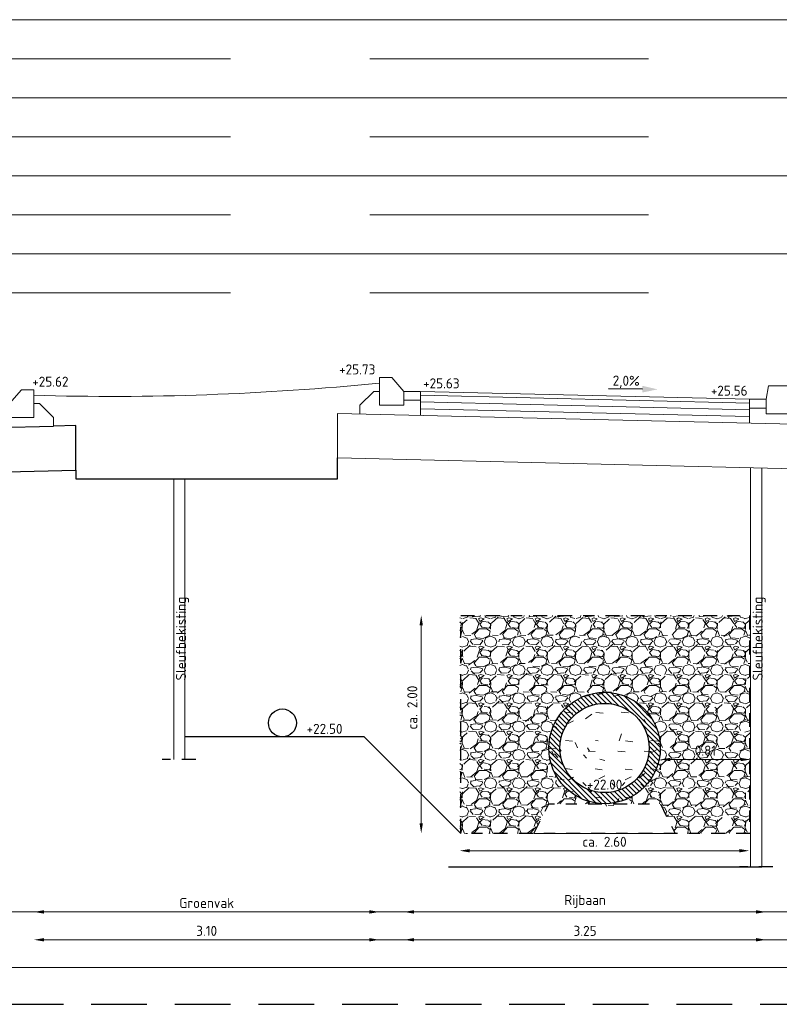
# Model space of a CAD drawing. Header units: metres. Extents: x 196651 to 397723, y 354703 to 710691.
# Tile 250 of 256: x 198853 to 198860, y 355367 to 355376. Entities that reach past the tile are written whole.
import ezdxf
from ezdxf.enums import TextEntityAlignment as Align

# ---------------------------------------------------------------- set-up
doc = ezdxf.new("R2010")
doc.units = ezdxf.units.M
doc.header["$MEASUREMENT"] = 0
for name, pattern in [('BORDER4', [0.4375, 0.125, -0.0625, 0.125, -0.0625, 0, -0.0625]), ('DASHDOT2', [0.5, 0.25, -0.125, 0, -0.125]), ('DASHED', [0.75, 0.5, -0.25]), ('DASHED2', [0.375, 0.25, -0.125])]:
    doc.linetypes.add(name, pattern=pattern)
for name, color, linetype in [('DET___HATCH_RIOOLBUIS', 7, 'Continuous'), ('X-XX-NIEUW-DETAIL-G', 1, 'Continuous'), ('X-XX-NIEUW-DETAIL-M', 7, 'Continuous'), ('X-XX-NIEUW-DETAIL-S', 1, 'Continuous'), ('X-XX-NIEUW-DETAIL-T', 3, 'Continuous')]:
    doc.layers.add(name, color=color, linetype=linetype)
for name, color, linetype, lineweight in [('X-XX-AL-AANPIJLING-M', 7, 'Continuous', 18), ('X-XX-NIEUW-DETAIL-A', 251, 'Continuous', 0), ('X-XX-XX-DETAIL1-G', 1, 'Continuous', 18)]:
    doc.layers.add(name, color=color, linetype=linetype, lineweight=lineweight)
doc.layers.add('X-XX-AL-DETAIL-AFSTANDSLIJNEN-G', color=2, linetype='Continuous', lineweight=5, plot=False)
doc.layers.add('X-XX-AL-HULPLIJNEN', color=4, linetype='Continuous', lineweight=25, plot=False)
doc.styles.add('NLCS-ISO', font='NLCS-ISO.ttf')
doc.styles.add('NLCS-ISO-T18', font='NLCS-ISO.ttf')
doc.dimstyles.new('Jens 1_50 - standaard', dxfattribs={"dimscale": 0.05, "dimtxt": 1.8, "dimasz": 1.8, "dimexe": 2, "dimexo": 2, "dimgap": 0.7, "dimtad": 1, "dimzin": 0, "dimdsep": 46, "dimtxsty": 'NLCS-ISO', "dimcen": 2.5, "dimdle": 2, "dimse1": 1, "dimse2": 1, "dimclrd": 256, "dimclre": 256, "dimclrt": 256, "dimadec": 1, "dimazin": 0, "dimtfac": 1, "dimtdec": 3, "dimtofl": 0, "dimtmove": 1, "dimatfit": 0, "dimfxl": 2, "dimfxlon": 1, "dimtfillclr": 254, "dimtolj": 1, "dimtzin": 0, "dimlwd": 18, "dimlwe": 18, "dimarcsym": 0})

# ---------------------------------------------------------------- blocks, each defined once
blk = doc.blocks.new('*U176')
at = {"layer": 'DET___HATCH_RIOOLBUIS'}
h = blk.add_hatch(dxfattribs=at)
h.set_pattern_fill('ANSI31', color=256, scale=0.01, angle=90, style=0)
h.set_pattern_definition([(135, (-0.5, -0.09999999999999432), (-0.02245064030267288, -0.02245064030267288), [])])
edge = h.paths.add_edge_path()
edge.add_arc((0, 0.4000000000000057), 0.5, 0, 360)
edge = h.paths.add_edge_path(flags=16)
edge.add_arc((0, 0.4000000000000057), 0.4, 0, 360)
for radius in [0.5, 0.4]:
    blk.add_circle((0, 0.4000000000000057), radius)
blk = doc.blocks.new('*D1669')
at = {"layer": 'Defpoints', "color": 0, "transparency": 16777216}
for p in [(198856.8190639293, 355370.4590319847), (198856.4740616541, 355368.5025676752), (198856.8290639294, 355368.5025676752)]:
    blk.add_point(p, dxfattribs=at)
at = {"layer": 'X-XX-AL-AANPIJLING-M', "linetype": 'Continuous', "lineweight": 18, "transparency": 16777216}
blk.add_line((198856.4740616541, 355370.3690319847), (198856.4740616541, 355368.5925676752), dxfattribs=at)
at = {"layer": 'X-XX-AL-AANPIJLING-M', "transparency": 16777216}
for points in [[(198856.4590616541, 355370.3690319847), (198856.4890616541, 355370.3690319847), (198856.4740616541, 355370.4590319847)], [(198856.4590616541, 355368.5925676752), (198856.4890616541, 355368.5925676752), (198856.4740616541, 355368.5025676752)]]:
    blk.add_solid(points, dxfattribs=at)
at = {"layer": 'X-XX-AL-AANPIJLING-M', "transparency": 16777216, "insert": (198856.3940275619, 355369.6322629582), "char_height": 0.09000000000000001, "attachment_point": 5, "rotation": 90, "style": 'NLCS-ISO'}
blk.add_mtext('\\A1;ca. 2.00', dxfattribs=at)
blk = doc.blocks.new('*D1670')
at = {"layer": 'Defpoints', "color": 0, "transparency": 16777216}
for p in [(198856.8190639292, 355368.5025676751), (198859.4190639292, 355368.5025676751), (198859.4190639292, 355368.3474735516)]:
    blk.add_point(p, dxfattribs=at)
at = {"layer": 'X-XX-AL-AANPIJLING-M', "linetype": 'Continuous', "lineweight": 18, "transparency": 16777216}
blk.add_line((198856.9090639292, 355368.3474735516), (198859.3290639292, 355368.3474735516), dxfattribs=at)
at = {"layer": 'X-XX-AL-AANPIJLING-M', "transparency": 16777216}
for points in [[(198856.9090639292, 355368.3624735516), (198856.9090639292, 355368.3324735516), (198856.8190639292, 355368.3474735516)], [(198859.3290639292, 355368.3624735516), (198859.3290639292, 355368.3324735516), (198859.4190639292, 355368.3474735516)]]:
    blk.add_solid(points, dxfattribs=at)
at = {"layer": 'X-XX-AL-AANPIJLING-M', "transparency": 16777216, "insert": (198858.1190639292, 355368.4275076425), "char_height": 0.09000000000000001, "attachment_point": 5, "style": 'NLCS-ISO'}
blk.add_mtext('\\A1;ca. 2.60', dxfattribs=at)
blk = doc.blocks.new('*D1671')
at = {"layer": 'Defpoints', "color": 0, "transparency": 16777216}
for p in [(198858.6190639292, 355369.2692343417), (198859.4290639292, 355369.2692343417), (198859.4290639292, 355369.1657890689)]:
    blk.add_point(p, dxfattribs=at)
at = {"layer": 'X-XX-AL-AANPIJLING-M', "linetype": 'Continuous', "lineweight": 18, "transparency": 16777216}
blk.add_line((198858.7090639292, 355369.1657890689), (198859.3390639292, 355369.1657890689), dxfattribs=at)
at = {"layer": 'X-XX-AL-AANPIJLING-M', "transparency": 16777216}
for points in [[(198858.7090639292, 355369.1807890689), (198858.7090639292, 355369.1507890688), (198858.6190639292, 355369.1657890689)], [(198859.3390639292, 355369.1807890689), (198859.3390639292, 355369.1507890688), (198859.4290639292, 355369.1657890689)]]:
    blk.add_solid(points, dxfattribs=at)
at = {"layer": 'X-XX-AL-AANPIJLING-M', "transparency": 16777216, "insert": (198859.0240639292, 355369.2457890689), "char_height": 0.09000000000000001, "attachment_point": 5, "style": 'NLCS-ISO'}
blk.add_mtext('\\A1;0.81', dxfattribs=at)
blk = doc.blocks.new('*U223')
blk.add_circle((0, 0.125), 0.125)
blk = doc.blocks.new('*U180')
blk.add_hatch(color=5).paths.add_polyline_path([(0.1512017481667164, 0.03224956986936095), (0.1524015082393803, 0.09223757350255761), (0.2894138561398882, 0.05949132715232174)])
at = {"color": 5, "flags": 128}
blk.add_lwpolyline([(0.1518016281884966, 0.06224357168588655), (-0.1534215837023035, 0.06834803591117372)], dxfattribs=at)
at = {"insert": (0.008332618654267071, 0.1843906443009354), "char_height": 0.09, "width": 1.310814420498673, "attachment_point": 2, "rotation": 358.85423716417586, "style": 'NLCS-ISO-T18'}
blk.add_mtext('2,0%', dxfattribs=at)
blk = doc.blocks.new('*D1676')
at = {"layer": 'Defpoints', "color": 0, "transparency": 16777216}
for p in [(198856.0990639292, 355372.1942343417), (198852.9990639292, 355372.0842343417), (198856.0990639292, 355367.5483562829)]:
    blk.add_point(p, dxfattribs=at)
at = {"layer": 'X-XX-AL-AANPIJLING-M', "linetype": 'Continuous', "lineweight": 18, "transparency": 16777216}
blk.add_line((198853.0890639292, 355367.5483562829), (198856.0090639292, 355367.5483562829), dxfattribs=at)
at = {"layer": 'X-XX-AL-AANPIJLING-M', "transparency": 16777216}
for points in [[(198853.0890639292, 355367.5633562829), (198853.0890639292, 355367.5333562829), (198852.9990639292, 355367.5483562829)], [(198856.0090639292, 355367.5633562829), (198856.0090639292, 355367.5333562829), (198856.0990639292, 355367.5483562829)]]:
    blk.add_solid(points, dxfattribs=at)
at = {"layer": 'X-XX-AL-AANPIJLING-M', "transparency": 16777216, "insert": (198854.5490639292, 355367.6283562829), "char_height": 0.09000000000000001, "attachment_point": 5, "style": 'NLCS-ISO'}
blk.add_mtext('\\A1;3.10', dxfattribs=at)
blk = doc.blocks.new('*D1677')
at = {"layer": 'Defpoints', "color": 0, "transparency": 16777216}
for p in [(198856.3190639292, 355372.0692343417), (198859.5690639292, 355371.9992343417), (198859.5690639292, 355367.5483562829)]:
    blk.add_point(p, dxfattribs=at)
at = {"layer": 'X-XX-AL-AANPIJLING-M', "linetype": 'Continuous', "lineweight": 18, "transparency": 16777216}
blk.add_line((198856.4090639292, 355367.5483562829), (198859.4790639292, 355367.5483562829), dxfattribs=at)
at = {"layer": 'X-XX-AL-AANPIJLING-M', "transparency": 16777216}
for points in [[(198856.4090639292, 355367.5633562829), (198856.4090639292, 355367.5333562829), (198856.3190639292, 355367.5483562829)], [(198859.4790639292, 355367.5633562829), (198859.4790639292, 355367.5333562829), (198859.5690639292, 355367.5483562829)]]:
    blk.add_solid(points, dxfattribs=at)
at = {"layer": 'X-XX-AL-AANPIJLING-M', "transparency": 16777216, "insert": (198857.9440639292, 355367.6283562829), "char_height": 0.09000000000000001, "attachment_point": 5, "style": 'NLCS-ISO'}
blk.add_mtext('\\A1;3.25', dxfattribs=at)
blk = doc.blocks.new('*D1685')
at = {"layer": 'Defpoints', "color": 0, "transparency": 16777216}
for p in [(198856.0990639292, 355372.4442343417), (198852.9990639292, 355372.3342343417), (198856.0990639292, 355367.7983562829)]:
    blk.add_point(p, dxfattribs=at)
at = {"layer": 'X-XX-AL-AANPIJLING-M', "linetype": 'Continuous', "lineweight": 18, "transparency": 16777216}
blk.add_line((198853.0890639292, 355367.7983562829), (198856.0090639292, 355367.7983562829), dxfattribs=at)
at = {"layer": 'X-XX-AL-AANPIJLING-M', "transparency": 16777216}
for points in [[(198853.0890639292, 355367.8133562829), (198853.0890639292, 355367.7833562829), (198852.9990639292, 355367.7983562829)], [(198856.0090639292, 355367.8133562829), (198856.0090639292, 355367.7833562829), (198856.0990639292, 355367.7983562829)]]:
    blk.add_solid(points, dxfattribs=at)
at = {"layer": 'X-XX-AL-AANPIJLING-M', "transparency": 16777216, "insert": (198854.5490639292, 355367.8783562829), "char_height": 0.09000000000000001, "width": 0.007548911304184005, "attachment_point": 5, "style": 'NLCS-ISO'}
blk.add_mtext('\\A1;Groenvak', dxfattribs=at)
blk = doc.blocks.new('*D1686')
at = {"layer": 'Defpoints', "color": 0, "transparency": 16777216}
for p in [(198856.3190639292, 355372.3192343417), (198859.5690639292, 355372.2492343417), (198859.5690639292, 355367.7983562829)]:
    blk.add_point(p, dxfattribs=at)
at = {"layer": 'X-XX-AL-AANPIJLING-M', "linetype": 'Continuous', "lineweight": 18, "transparency": 16777216}
blk.add_line((198856.4090639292, 355367.7983562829), (198859.4790639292, 355367.7983562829), dxfattribs=at)
at = {"layer": 'X-XX-AL-AANPIJLING-M', "transparency": 16777216}
for points in [[(198856.4090639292, 355367.8133562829), (198856.4090639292, 355367.7833562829), (198856.3190639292, 355367.7983562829)], [(198859.4790639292, 355367.8133562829), (198859.4790639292, 355367.7833562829), (198859.5690639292, 355367.7983562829)]]:
    blk.add_solid(points, dxfattribs=at)
at = {"layer": 'X-XX-AL-AANPIJLING-M', "transparency": 16777216, "insert": (198857.9440639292, 355367.8918562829), "char_height": 0.09000000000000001, "attachment_point": 5, "style": 'NLCS-ISO'}
blk.add_mtext('\\A1;Rijbaan', dxfattribs=at)

msp = doc.modelspace()

# ---------------------------------------------------------------- hatches: boundary and pattern name
at = {"layer": 'X-XX-NIEUW-DETAIL-A'}
h = msp.add_hatch(dxfattribs=at)
h.set_pattern_fill('GRAVEL', color=256, scale=0.01)
h.set_pattern_definition([(228.0127875, (-556.3446658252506, -364.3980003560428), (-2.032000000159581, -2.285999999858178), [0.034172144, -3.3830483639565]), (184.969741, (-556.3675258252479, -364.423400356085), (3.04799999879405, 0.2540000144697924), [0.05864047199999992, -5.805404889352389]), (132.5104471, (-556.4259458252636, -364.4284803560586), (2.540000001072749, -2.793999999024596), [0.04134815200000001, -4.093472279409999]), (267.273689, (-556.5250058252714, -364.4919803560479), (0.2540000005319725, 5.079999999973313), [0.05340045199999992, -5.28664374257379]), (292.83365418, (-556.5275458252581, -364.5453203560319), (-1.270000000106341, 3.047999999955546), [0.05236336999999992, -5.18398077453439]), (357.2736889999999, (-556.5072258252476, -364.5935803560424), (-5.079999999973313, 0.2540000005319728), [0.05340045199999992, -5.28664374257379]), (37.69424047, (-556.4538858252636, -364.5961203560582), (-3.30199999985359, -2.540000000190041), [0.07061936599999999, -6.991311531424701]), (72.25532837, (-556.3980058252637, -364.5529403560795), (1.778000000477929, 5.587999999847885), [0.066671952, -6.6005256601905]), (121.42956562, (-556.3776858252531, -364.489440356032), (-2.032000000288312, 3.301999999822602), [0.0535813, -5.304554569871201]), (175.2363583, (-556.4056258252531, -364.4437203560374), (2.793999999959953, -0.2540000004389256), [0.06117132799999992, -2.997393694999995]), (222.3974378, (-556.4665858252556, -364.4386403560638), (-3.047999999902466, -2.794000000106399), [0.07910779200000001, -7.8316772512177]), (138.81407483, (-556.2735458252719, -364.4945203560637), (-1.777999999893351, 1.524000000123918), [0.027000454, -2.6730565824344]), (171.4692344, (-556.2938658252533, -364.4767403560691), (3.302000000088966, -0.5079999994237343), [0.051368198, -5.085463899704]), (225, (-556.3446658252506, -364.4691203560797), (-3.552713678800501e-17, -0.2540000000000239), [0.035920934, -0.3232893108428]), (203.19859051, (-556.3624458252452, -364.4386403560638), (1.270000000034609, 0.5079999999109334), [0.01934413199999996, -1.915062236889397]), (291.80140949, (-556.380225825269, -364.4462603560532), (-0.2540000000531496, 0.7619999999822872), [0.027356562, -1.340475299]), (30.96375653, (-556.3700658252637, -364.4716603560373), (0.7620000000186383, 0.5079999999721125), [0.04443196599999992, -1.436629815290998]), (161.56505118, (-556.3319658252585, -364.4488003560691), (0.5080000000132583, -0.2539999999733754), [0.032128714, -0.7710898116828]), (16.389540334, (-556.5275458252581, -364.4462603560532), (2.540000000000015, 0.7620000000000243), [0.04500880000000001, -4.455882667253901]), (70.34617594, (-556.4843658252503, -364.4335603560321), (-1.016000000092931, -2.793999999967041), [0.037759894, -3.73822156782]), (293.19859051, (-556.3319658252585, -364.3980003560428), (-0.5079999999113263, 1.270000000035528), [0.03868800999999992, -1.895718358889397]), (343.6104596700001, (-556.3167258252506, -364.4335603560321), (-2.540000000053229, 0.761999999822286), [0.04500879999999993, -4.45588266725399]), (339.44395478, (-556.5275458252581, -364.6037403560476), (-1.269999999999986, 0.508000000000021), [0.04340351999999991, -2.126773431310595]), (294.7751406, (-556.4869058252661, -364.6189803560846), (-1.270000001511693, 2.793999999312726), [0.036367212, -3.600359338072]), (66.80140949, (-556.3294258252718, -364.6520003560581), (0.5079999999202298, 1.27000000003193), [0.03868801, -1.8957183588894]), (17.35402464, (-556.3141858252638, -364.6164403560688), (-3.301999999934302, -1.016000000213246), [0.04257827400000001, -4.21523759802]), (69.44395478, (-556.4538858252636, -364.6520003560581), (-0.508000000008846, -1.269999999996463), [0.02170176, -2.148475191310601]), (101.309932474, (-556.3446658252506, -364.6520003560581), (-0.25400000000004, 1.016000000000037), [0.01295146, -1.2821994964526]), (165.963756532, (-556.3472058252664, -364.639300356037), (0.7619999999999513, -0.2539999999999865), [0.05236337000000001, -0.9949054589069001]), (186.00900596, (-556.3980058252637, -364.6266003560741), (2.539999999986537, 0.2540000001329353), [0.04852669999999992, -4.80413648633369]), (303.69006753, (-556.3700658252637, -364.4945203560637), (-0.2540000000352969, 0.5079999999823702), [0.036632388, -0.879177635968]), (353.15722659, (-556.3497458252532, -364.5250003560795), (4.318000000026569, -0.5079999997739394), [0.063955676, -6.331600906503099]), (60.9453959, (-556.2862458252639, -364.5326203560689), (-1.016000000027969, -1.777999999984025), [0.026150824, -2.588939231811]), (90, (-556.2735458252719, -364.5097603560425), (-0.254, 0.254), [0.01524, -0.23876]), (120.25643716, (-556.4030858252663, -364.6189803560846), (1.015999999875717, -1.77800000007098), [0.035286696, -3.49339407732]), (48.01278749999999, (-556.420865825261, -364.5885003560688), (2.032000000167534, 2.285999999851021), [0.068344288, -3.3488762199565]), (0, (-556.3751458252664, -364.5377003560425), (0.254, 0.254), [0.06604, -0.18796]), (325.3048465, (-556.3091058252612, -364.5377003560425), (2.540000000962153, -1.777999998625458), [0.040160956, -3.975931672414]), (254.0546040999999, (-556.2760858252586, -364.5605603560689), (-0.2539999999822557, -1.016000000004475), [0.03698290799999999, -1.8121650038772]), (207.64597536, (-556.2862458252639, -364.5961203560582), (-4.826000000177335, -2.539999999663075), [0.06021450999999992, -5.961246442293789]), (175.42607874, (-556.3395858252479, -364.6240603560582), (-3.301999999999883, 0.2539999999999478), [0.063702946, -6.306584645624])])
edge = h.paths.add_edge_path(flags=16)
edge.add_arc((198858.1190639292, 355369.2692343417), 0.5, 0, 360)
h.paths.add_polyline_path([(198859.4290639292, 355370.4579061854), (198856.8190639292, 355370.4579061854), (198856.8190639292, 355368.5025676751), (198857.4857305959, 355368.5025676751), (198857.6190639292, 355368.7692343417), (198858.6190639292, 355368.7692343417), (198858.7523972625, 355368.5025676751), (198859.4290639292, 355368.5025676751)])

# ---------------------------------------------------------------- linework, layer by layer
at = {"layer": 'X-XX-AL-DETAIL-AFSTANDSLIJNEN-G', "flags": 128}
for points in [[(198844.7637457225, 355375.8046605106), (198872.1368240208, 355375.8046605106)], [(198844.7637457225, 355375.1046605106), (198872.1368240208, 355375.1046605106)], [(198844.7637457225, 355374.4046605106), (198872.1368240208, 355374.4046605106)], [(198844.7637457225, 355373.7046605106), (198872.1368240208, 355373.7046605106)], [(198842.76119026, 355367.7983562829), (198867.4330046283, 355367.7983562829)], [(198842.76119026, 355367.2983562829), (198867.4330046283, 355367.2983562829)]]:
    msp.add_lwpolyline(points, dxfattribs=at)
at = {"layer": 'X-XX-AL-DETAIL-AFSTANDSLIJNEN-G', "linetype": 'DASHED', "ltscale": 5, "flags": 128}
for points in [[(198844.7637457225, 355375.4546605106), (198872.1368240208, 355375.4546605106)], [(198844.7637457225, 355374.7546605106), (198872.1368240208, 355374.7546605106)], [(198844.7637457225, 355374.0546605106), (198872.1368240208, 355374.0546605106)], [(198844.7637457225, 355373.3546605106), (198872.1368240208, 355373.3546605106)], [(198842.76119026, 355367.5483562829), (198867.4330046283, 355367.5483562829)]]:
    msp.add_lwpolyline(points, dxfattribs=at)
at = {"layer": 'X-XX-AL-HULPLIJNEN', "flags": 128}
msp.add_lwpolyline([(198856.7190639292, 355368.2025676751), (198859.5290639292, 355368.2025676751)], dxfattribs=at)
at = {"layer": 'X-XX-NIEUW-DETAIL-G', "color": 6, "linetype": 'DASHDOT2', "ltscale": 0.5, "flags": 128}
for points in [[(198854.4505036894, 355369.1650758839), (198854.1505036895, 355369.1650758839)], [(198859.6285543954, 355368.2025676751), (198859.3285543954, 355368.2025676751)]]:
    msp.add_lwpolyline(points, dxfattribs=at)
at = {"layer": 'X-XX-NIEUW-DETAIL-M', "color": 1, "linetype": 'DASHED2', "ltscale": 2, "flags": 128}
msp.add_lwpolyline([(198843.7637457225, 355366.9692343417), (198867.4330046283, 355366.9692343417)], dxfattribs=at)
at = {"layer": 'X-XX-NIEUW-DETAIL-S', "flags": 128}
for points in [[(198849.1290639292, 355372.0611229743), (198848.895292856, 355372.0555758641), (198848.895292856, 355371.6554632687), (198853.376501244, 355371.761797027), (198853.376501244, 355372.1619096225), (198853.1740639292, 355372.1571060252)], [(198849.1290639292, 355372.0611229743), (198853.1740639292, 355372.1571060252)], [(198853.376501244, 355371.761797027), (198853.376501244, 355371.6842343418), (198855.7216266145, 355371.6842343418), (198855.7216266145, 355371.871797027)], [(198856.8290639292, 355368.5025676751), (198855.9623972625, 355369.3692343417), (198854.3544855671, 355369.3692343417)]]:
    msp.add_lwpolyline(points, dxfattribs=at)
at = {"layer": 'X-XX-NIEUW-DETAIL-S', "linetype": 'BORDER4', "flags": 128}
for points in [[(198859.4190639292, 355370.4579061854), (198859.4190639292, 355368.5025676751), (198856.8290639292, 355368.5025676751), (198856.8290639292, 355370.4579061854), (198859.4290639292, 355370.4579061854)], [(198857.4857305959, 355368.5025676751), (198857.6190639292, 355368.7692343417), (198858.6190639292, 355368.7692343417), (198858.7523972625, 355368.5025676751)]]:
    msp.add_lwpolyline(points, dxfattribs=at)
at = {"layer": 'X-XX-XX-DETAIL1-G', "flags": 128}
for points in [[(198856.0990639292, 355372.5942343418), (198856.2090639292, 355372.5942343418), (198856.3190639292, 355372.4692343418), (198856.3190639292, 355372.3442343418), (198856.0990639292, 355372.3442343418), (198856.0990639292, 355372.5942343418)], [(198852.9990639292, 355372.4842343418), (198852.8890639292, 355372.4842343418), (198852.7790639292, 355372.3592343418), (198852.7790639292, 355372.2342343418), (198852.9990639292, 355372.2342343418), (198852.9990639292, 355372.4842343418)], [(198856.0990639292, 355372.4692343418), (198856.0490639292, 355372.4692343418), (198855.9240639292, 355372.3442343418), (198855.9240639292, 355372.2671060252)], [(198856.4690639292, 355372.4692343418), (198856.4690639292, 355372.2541738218)], [(198856.4690639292, 355372.4692343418), (198859.4190639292, 355372.3992343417)], [(198856.4690639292, 355372.4342244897), (198859.4190639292, 355372.3642244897)], [(198852.9990639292, 355372.3592343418), (198853.0490639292, 355372.3592343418), (198853.1740639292, 355372.2342343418), (198853.1740639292, 355372.1571060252)], [(198856.4690639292, 355372.3742076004), (198859.4190639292, 355372.3042076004)], [(198856.4690639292, 355372.3141907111), (198859.4190639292, 355372.2441907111)], [(198859.4190639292, 355372.3192343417), (198859.4190639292, 355372.1842014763)], [(198859.4290639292, 355371.7838239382), (198859.4290639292, 355368.2025676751)], [(198859.5290639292, 355371.7814510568), (198859.5290639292, 355368.2025676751)], [(198854.2544855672, 355371.6842343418), (198854.2544855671, 355369.1650758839)], [(198854.3544855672, 355371.6842343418), (198854.3544855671, 355369.1650758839)], [(198857.4857305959, 355368.5025676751), (198858.7523972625, 355368.5025676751)]]:
    msp.add_lwpolyline(points, dxfattribs=at)
msp.add_lwpolyline([(198852.9992632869, 355372.4342552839, 0.03216385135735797), (198856.0990639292, 355372.5439843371, 0.03221754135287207)], format="xyb", dxfattribs=at)
for points in [[(198859.7690639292, 355372.5192343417), (198859.5890639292, 355372.5192343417), (198859.5690639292, 355372.3992343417), (198859.5690639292, 355372.2692343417), (198859.7690639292, 355372.2692343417), (198859.7690639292, 355372.5192343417)], [(198856.3190639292, 355372.4692343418), (198856.4690639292, 355372.4692343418), (198856.4690639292, 355372.3892343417), (198856.3190639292, 355372.3892343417)], [(198859.4190639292, 355372.3992343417), (198859.5690639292, 355372.3992343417), (198859.5690639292, 355372.3192343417), (198859.4190639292, 355372.3192343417)], [(198860.2028350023, 355372.1655758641), (198860.2028350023, 355371.7654632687), (198855.7216266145, 355371.871797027), (198855.7216266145, 355372.2719096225)]]:
    msp.add_lwpolyline(points, close=True, dxfattribs=at)

# ---------------------------------------------------------------- block references
at = {"layer": 'X-XX-NIEUW-DETAIL-S'}
for name, p in [('*U176', (198858.1190639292, 355368.8692343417)), ('*U223', (198855.2290639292, 355369.3692343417))]:
    msp.add_blockref(name, p, dxfattribs=at)
at = {"layer": 'X-XX-NIEUW-DETAIL-T', "rotation": 0.477254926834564}
msp.add_blockref('*U180', (198858.3070416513, 355372.4256213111), dxfattribs=at)

# ---------------------------------------------------------------- texts
at = {"layer": 'X-XX-NIEUW-DETAIL-T', "style": 'NLCS-ISO-T18'}
for s, p in [('+25.73', (198855.9001060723, 355372.5942343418)), ('+25.62', (198853.1468124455, 355372.4842343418)), ('+25.63', (198856.6544436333, 355372.4692343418)), ('+25.56', (198859.236979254, 355372.4035549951)), ('+22.50', (198855.6067996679, 355369.3692343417)), ('+22.00', (198858.1190639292, 355368.8692343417))]:
    msp.add_text(s, height=0.09, dxfattribs=at).set_placement(p, align=Align.BOTTOM_CENTER)
for p in [(198854.3904855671, 355370.2507590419), (198859.5650639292, 355370.2507590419)]:
    msp.add_text('Sleufbekisting', height=0.09, rotation=90, dxfattribs=at).set_placement(p, align=Align.BOTTOM_CENTER)

# ---------------------------------------------------------------- dimensions: what is measured, and where the dimension line sits
at = {"layer": 'X-XX-AL-AANPIJLING-M'}
for base, p1, p2, text, picture, middle in [((198856.0990639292, 355367.7983562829), (198852.9990639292, 355372.3342343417), (198856.0990639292, 355372.4442343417), 'Groenvak', '*D1685', (198854.5490639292, 355367.8783562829)), ((198859.5690639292, 355367.7983562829), (198856.3190639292, 355372.3192343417), (198859.5690639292, 355372.2492343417), 'Rijbaan', '*D1686', (198857.9440639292, 355367.8918562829)), ((198859.4190639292, 355368.3474735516), (198856.8190639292, 355368.5025676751), (198859.4190639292, 355368.5025676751), 'ca. 2.60', '*D1670', (198858.1190639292, 355368.4275076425))]:
    dim = msp.add_linear_dim(base=base, p1=p1, p2=p2, text=text, dimstyle='Jens 1_50 - standaard', dxfattribs=at)
    dim.commit()
    dim.dimension.update_dxf_attribs({"geometry": picture, "text_midpoint": middle})
for base, p1, p2, picture, middle in [((198856.0990639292, 355367.5483562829), (198852.9990639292, 355372.0842343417), (198856.0990639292, 355372.1942343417), '*D1676', (198854.5490639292, 355367.6283562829)), ((198859.5690639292, 355367.5483562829), (198856.3190639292, 355372.0692343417), (198859.5690639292, 355371.9992343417), '*D1677', (198857.9440639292, 355367.6283562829)), ((198859.4290639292, 355369.1657890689), (198858.6190639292, 355369.2692343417), (198859.4290639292, 355369.2692343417), '*D1671', (198859.0240639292, 355369.2457890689))]:
    dim = msp.add_linear_dim(base=base, p1=p1, p2=p2, dimstyle='Jens 1_50 - standaard', dxfattribs=at)
    dim.commit()
    dim.dimension.update_dxf_attribs({"geometry": picture, "text_midpoint": middle})
dim = msp.add_linear_dim(base=(198856.4740616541, 355368.5025676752), p1=(198856.8190639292, 355370.4590319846), p2=(198856.8290639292, 355368.5025676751), angle=90, text='ca. 2.00', dimstyle='Jens 1_50 - standaard', dxfattribs=at)
dim.commit()
dim.dimension.update_dxf_attribs({"geometry": '*D1669', "text_midpoint": (198856.4740616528, 355369.6322629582), "dimtype": 160})

doc.saveas('drawing.dxf')
